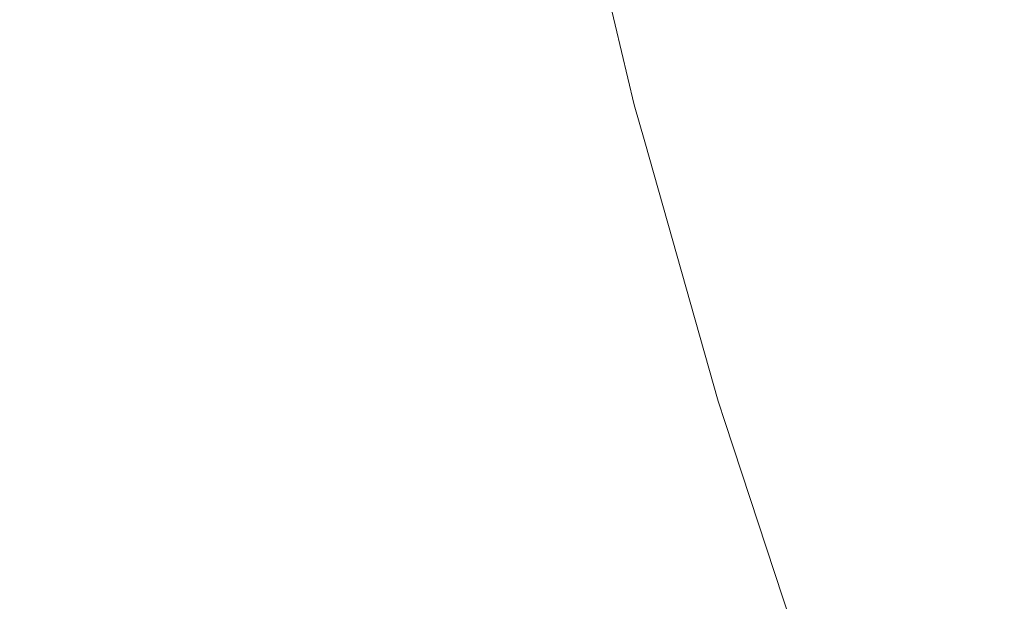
# Model space of a CAD drawing. Header units: centimetres. Extents: x -26.3 to 27.5, y 4.2 to 67.9.
# Tile 123 of 256: x -8.197 to -8.1699, y 4.6361 to 4.6522. Entities that reach past the tile are written whole.
import ezdxf

# ---------------------------------------------------------------- set-up
doc = ezdxf.new("R2010")
doc.units = ezdxf.units.CM
doc.header["$LTSCALE"] = 2.54
doc.layers.add('Lucido design-1', color=7, linetype='Continuous')

# ---------------------------------------------------------------- blocks, each defined once
blk = doc.blocks.new('Gruppo-2-1')
at = {"color": 7, "linetype": 'Continuous', "lineweight": 9}
for points in [[(-25.986537, 5.900212, -1111.014164), (-25.986537, 4.300212, -1111.014164), (27.113463, 4.300212, -1111.014164), (27.113463, 5.900212, -1111.014164)], [(-25.986537, 5.900212, -1147.114164), (-25.986537, 4.300212, -1147.114164), (27.113463, 4.300212, -1147.114164), (27.113463, 5.900212, -1147.114164)]]:
    blk.add_3dface(points, dxfattribs=at)
for points, invisible_edges in [([(-8.171923, 4.651941, -1111.473971), (-8.173805, 4.659853, -1111.473971), (-8.172112, 4.660218, -1111.470236), (-8.170247, 4.652378, -1111.470236)], 15), ([(-8.171923, 4.651941, -1147.573971), (-8.173805, 4.659853, -1147.573971), (-8.172112, 4.660218, -1147.570236), (-8.170247, 4.652378, -1147.570236)], 15), ([(-8.173447, 4.651544, -1111.47777), (-8.175344, 4.659521, -1111.47777), (-8.173805, 4.659853, -1111.473971), (-8.171923, 4.651941, -1111.473971)], 15), ([(-8.173447, 4.651544, -1147.57777), (-8.175344, 4.659521, -1147.57777), (-8.173805, 4.659853, -1147.573971), (-8.171923, 4.651941, -1147.573971)], 15), ([(-8.174818, 4.651187, -1111.481627), (-8.176729, 4.659223, -1111.481627), (-8.175344, 4.659521, -1111.47777), (-8.173447, 4.651544, -1111.47777)], 15), ([(-8.174818, 4.651187, -1147.581627), (-8.176729, 4.659223, -1147.581627), (-8.175344, 4.659521, -1147.57777), (-8.173447, 4.651544, -1147.57777)], 15), ([(-8.176034, 4.650871, -1111.485536), (-8.177957, 4.658958, -1111.485536), (-8.176729, 4.659223, -1111.481627), (-8.174818, 4.651187, -1111.481627)], 15), ([(-8.176034, 4.650871, -1147.585536), (-8.177957, 4.658958, -1147.585536), (-8.176729, 4.659223, -1147.581627), (-8.174818, 4.651187, -1147.581627)], 15), ([(-8.177092, 4.650596, -1111.489489), (-8.179026, 4.658728, -1111.489489), (-8.177957, 4.658958, -1111.485536), (-8.176034, 4.650871, -1111.485536)], 15), ([(-8.177092, 4.650596, -1147.589489), (-8.179026, 4.658728, -1147.589489), (-8.177957, 4.658958, -1147.585536), (-8.176034, 4.650871, -1147.585536)], 15), ([(-8.178731, 4.650169, -1111.497503), (-8.180682, 4.658371, -1111.497503), (-8.179935, 4.658532, -1111.493481), (-8.177991, 4.650361, -1111.493481)], 15), ([(-8.178731, 4.650169, -1147.597503), (-8.180682, 4.658371, -1147.597503), (-8.179935, 4.658532, -1147.593481), (-8.177991, 4.650361, -1147.593481)], 15), ([(-8.177991, 4.650361, -1111.493481), (-8.179935, 4.658532, -1111.493481), (-8.179026, 4.658728, -1111.489489), (-8.177092, 4.650596, -1111.489489)], 15), ([(-8.177991, 4.650361, -1147.593481), (-8.179935, 4.658532, -1147.593481), (-8.179026, 4.658728, -1147.589489), (-8.177092, 4.650596, -1147.589489)], 15), ([(-8.17973, 4.649909, -1111.505614), (-8.181691, 4.658153, -1111.505614), (-8.181268, 4.658244, -1111.50155), (-8.179311, 4.650018, -1111.50155)], 15), ([(-8.17973, 4.649909, -1147.605614), (-8.181691, 4.658153, -1147.605614), (-8.181268, 4.658244, -1147.60155), (-8.179311, 4.650018, -1147.60155)], 15), ([(-8.179311, 4.650018, -1111.50155), (-8.181268, 4.658244, -1111.50155), (-8.180682, 4.658371, -1111.497503), (-8.178731, 4.650169, -1111.497503)], 15), ([(-8.179311, 4.650018, -1147.60155), (-8.181268, 4.658244, -1147.60155), (-8.180682, 4.658371, -1147.597503), (-8.178731, 4.650169, -1147.597503)], 15), ([(-8.181026, 4.649571, -1111.728083), (-8.183, 4.657871, -1111.728083), (-8.182533, 4.657972, -1111.724109), (-8.180564, 4.649691, -1111.724109)], 15), ([(-8.181026, 4.649571, -1147.828083), (-8.183, 4.657871, -1147.828083), (-8.182533, 4.657972, -1147.824109), (-8.180564, 4.649691, -1147.824109)], 15), ([(-8.180564, 4.649691, -1111.724109), (-8.182533, 4.657972, -1111.724109), (-8.182222, 4.658039, -1111.720125), (-8.180256, 4.649772, -1111.720125)], 15), ([(-8.180564, 4.649691, -1147.824109), (-8.182533, 4.657972, -1147.824109), (-8.182222, 4.658039, -1147.820125), (-8.180256, 4.649772, -1147.820125)], 15), ([(-8.180256, 4.649772, -1111.720125), (-8.182222, 4.658039, -1111.720125), (-8.182067, 4.658072, -1111.716136), (-8.180103, 4.649811, -1111.716136)], 15), ([(-8.180256, 4.649772, -1147.820125), (-8.182222, 4.658039, -1147.820125), (-8.182067, 4.658072, -1147.816136), (-8.180103, 4.649811, -1147.816136)], 15), ([(-8.181697, 4.656598, -1111.714164), (-8.180084, 4.649816, -1111.714164), (-8.180103, 4.649811, -1111.716136), (-8.182067, 4.658072, -1111.716136)], 14), ([(-8.181697, 4.656598, -1147.814164), (-8.180084, 4.649816, -1147.814164), (-8.180103, 4.649811, -1147.816136), (-8.182067, 4.658072, -1147.816136)], 14), ([(-8.180083, 4.649817, -1111.513619), (-8.182047, 4.658076, -1111.513619), (-8.181951, 4.658097, -1111.509689), (-8.179987, 4.649842, -1111.509689)], 15), ([(-8.180083, 4.649817, -1147.613619), (-8.182047, 4.658076, -1147.613619), (-8.181951, 4.658097, -1147.609689), (-8.179987, 4.649842, -1147.609689)], 15), ([(-8.182047, 4.658076, -1111.513619), (-8.180083, 4.649817, -1111.513619), (-8.180084, 4.649816, -1111.514164), (-8.181697, 4.656598, -1111.514164)], 11), ([(-8.182047, 4.658076, -1147.613619), (-8.180083, 4.649817, -1147.613619), (-8.180084, 4.649816, -1147.614164), (-8.181697, 4.656598, -1147.614164)], 11), ([(-8.179987, 4.649842, -1111.509689), (-8.181951, 4.658097, -1111.509689), (-8.181691, 4.658153, -1111.505614), (-8.17973, 4.649909, -1111.505614)], 15), ([(-8.179987, 4.649842, -1147.609689), (-8.181951, 4.658097, -1147.609689), (-8.181691, 4.658153, -1147.605614), (-8.17973, 4.649909, -1147.605614)], 15), ([(-8.182414, 4.64921, -1111.735974), (-8.184402, 4.657569, -1111.735974), (-8.183623, 4.657737, -1111.73204), (-8.181643, 4.649411, -1111.73204)], 15), ([(-8.182414, 4.64921, -1147.835974), (-8.184402, 4.657569, -1147.835974), (-8.183623, 4.657737, -1147.83204), (-8.181643, 4.649411, -1147.83204)], 15), ([(-8.181643, 4.649411, -1111.73204), (-8.183623, 4.657737, -1111.73204), (-8.183, 4.657871, -1111.728083), (-8.181026, 4.649571, -1111.728083)], 15), ([(-8.181643, 4.649411, -1147.83204), (-8.183623, 4.657737, -1147.83204), (-8.183, 4.657871, -1147.828083), (-8.181026, 4.649571, -1147.828083)], 15), ([(-8.183338, 4.648969, -1111.739877), (-8.185335, 4.657368, -1111.739877), (-8.184402, 4.657569, -1111.735974), (-8.182414, 4.64921, -1111.735974)], 15), ([(-8.183338, 4.648969, -1147.839877), (-8.185335, 4.657368, -1147.839877), (-8.184402, 4.657569, -1147.835974), (-8.182414, 4.64921, -1147.835974)], 15), ([(-8.185642, 4.648369, -1111.747567), (-8.187663, 4.656866, -1111.747567), (-8.186423, 4.657133, -1111.743744), (-8.184415, 4.648689, -1111.743744)], 15), ([(-8.185642, 4.648369, -1147.847567), (-8.187663, 4.656866, -1147.847567), (-8.186423, 4.657133, -1147.843744), (-8.184415, 4.648689, -1147.843744)], 15), ([(-8.184415, 4.648689, -1111.743744), (-8.186423, 4.657133, -1111.743744), (-8.185335, 4.657368, -1111.739877), (-8.183338, 4.648969, -1111.739877)], 15), ([(-8.184415, 4.648689, -1147.843744), (-8.186423, 4.657133, -1147.843744), (-8.185335, 4.657368, -1147.839877), (-8.183338, 4.648969, -1147.839877)], 15), ([(-8.18702, 4.64801, -1111.751341), (-8.189055, 4.656566, -1111.751341), (-8.187663, 4.656866, -1111.747567), (-8.185642, 4.648369, -1111.747567)], 15), ([(-8.18702, 4.64801, -1147.851341), (-8.189055, 4.656566, -1147.851341), (-8.187663, 4.656866, -1147.847567), (-8.185642, 4.648369, -1147.847567)], 15), ([(-8.180084, 4.649816, -1111.714164), (-8.181697, 4.656598, -1111.714164), (-8.181697, 4.656598, -1111.514164), (-8.180084, 4.649816, -1111.514164)], 10), ([(-8.180084, 4.649816, -1147.814164), (-8.181697, 4.656598, -1147.814164), (-8.181697, 4.656598, -1147.614164), (-8.180084, 4.649816, -1147.614164)], 10), ([(-8.188546, 4.647613, -1111.755058), (-8.190596, 4.656234, -1111.755058), (-8.189055, 4.656566, -1111.751341), (-8.18702, 4.64801, -1111.751341)], 15), ([(-8.188546, 4.647613, -1147.855058), (-8.190596, 4.656234, -1147.855058), (-8.189055, 4.656566, -1147.851341), (-8.18702, 4.64801, -1147.851341)], 15), ([(-8.190217, 4.647178, -1111.758712), (-8.192284, 4.65587, -1111.758712), (-8.190596, 4.656234, -1111.755058), (-8.188546, 4.647613, -1111.755058)], 15), ([(-8.190217, 4.647178, -1147.858712), (-8.192284, 4.65587, -1147.858712), (-8.190596, 4.656234, -1147.855058), (-8.188546, 4.647613, -1147.855058)], 15), ([(-8.192032, 4.646705, -1111.762298), (-8.194118, 4.655475, -1111.762298), (-8.192284, 4.65587, -1111.758712), (-8.190217, 4.647178, -1111.758712)], 15), ([(-8.192032, 4.646705, -1147.862298), (-8.194118, 4.655475, -1147.862298), (-8.192284, 4.65587, -1147.858712), (-8.190217, 4.647178, -1147.858712)], 15), ([(-8.193988, 4.646196, -1111.765808), (-8.196094, 4.655049, -1111.765808), (-8.194118, 4.655475, -1111.762298), (-8.192032, 4.646705, -1111.762298)], 15), ([(-8.193988, 4.646196, -1147.865808), (-8.196094, 4.655049, -1147.865808), (-8.194118, 4.655475, -1147.862298), (-8.192032, 4.646705, -1147.862298)], 15), ([(-8.196083, 4.645651, -1111.769238), (-8.19821, 4.654593, -1111.769238), (-8.196094, 4.655049, -1111.765808), (-8.193988, 4.646196, -1111.765808)], 15), ([(-8.196083, 4.645651, -1147.869238), (-8.19821, 4.654593, -1147.869238), (-8.196094, 4.655049, -1147.865808), (-8.193988, 4.646196, -1147.865808)], 15), ([(-8.198312, 4.64507, -1111.77258), (-8.200461, 4.654108, -1111.77258), (-8.19821, 4.654593, -1111.769238), (-8.196083, 4.645651, -1111.769238)], 15), ([(-8.198312, 4.64507, -1147.87258), (-8.200461, 4.654108, -1147.87258), (-8.19821, 4.654593, -1147.869238), (-8.196083, 4.645651, -1147.869238)], 15), ([(-8.168051, 4.644624, -1111.470236), (-8.170247, 4.652378, -1111.470236), (-8.168422, 4.652853, -1111.466573), (-8.166248, 4.645176, -1111.466573)], 15), ([(-8.168051, 4.644624, -1147.570236), (-8.170247, 4.652378, -1147.570236), (-8.168422, 4.652853, -1147.566573), (-8.166248, 4.645176, -1147.566573)], 15), ([(-8.169707, 4.644117, -1111.473971), (-8.171923, 4.651941, -1111.473971), (-8.170247, 4.652378, -1111.470236), (-8.168051, 4.644624, -1111.470236)], 15), ([(-8.169707, 4.644117, -1147.573971), (-8.171923, 4.651941, -1147.573971), (-8.170247, 4.652378, -1147.570236), (-8.168051, 4.644624, -1147.570236)], 15), ([(-8.171213, 4.643656, -1111.47777), (-8.173447, 4.651544, -1111.47777), (-8.171923, 4.651941, -1111.473971), (-8.169707, 4.644117, -1111.473971)], 15), ([(-8.171213, 4.643656, -1147.57777), (-8.173447, 4.651544, -1147.57777), (-8.171923, 4.651941, -1147.573971), (-8.169707, 4.644117, -1147.573971)], 15), ([(-8.172568, 4.643241, -1111.481627), (-8.174818, 4.651187, -1111.481627), (-8.173447, 4.651544, -1111.47777), (-8.171213, 4.643656, -1111.47777)], 15), ([(-8.172568, 4.643241, -1147.581627), (-8.174818, 4.651187, -1147.581627), (-8.173447, 4.651544, -1147.57777), (-8.171213, 4.643656, -1147.57777)], 15), ([(-8.173769, 4.642873, -1111.485536), (-8.176034, 4.650871, -1111.485536), (-8.174818, 4.651187, -1111.481627), (-8.172568, 4.643241, -1111.481627)], 15), ([(-8.173769, 4.642873, -1147.585536), (-8.176034, 4.650871, -1147.585536), (-8.174818, 4.651187, -1147.581627), (-8.172568, 4.643241, -1147.581627)], 15), ([(-8.174814, 4.642553, -1111.489489), (-8.177092, 4.650596, -1111.489489), (-8.176034, 4.650871, -1111.485536), (-8.173769, 4.642873, -1111.485536)], 15), ([(-8.174814, 4.642553, -1147.589489), (-8.177092, 4.650596, -1147.589489), (-8.176034, 4.650871, -1147.585536), (-8.173769, 4.642873, -1147.585536)], 15), ([(-8.176434, 4.642057, -1111.497503), (-8.178731, 4.650169, -1111.497503), (-8.177991, 4.650361, -1111.493481), (-8.175703, 4.642281, -1111.493481)], 15), ([(-8.176434, 4.642057, -1147.597503), (-8.178731, 4.650169, -1147.597503), (-8.177991, 4.650361, -1147.593481), (-8.175703, 4.642281, -1147.593481)], 15), ([(-8.175703, 4.642281, -1111.493481), (-8.177991, 4.650361, -1111.493481), (-8.177092, 4.650596, -1111.489489), (-8.174814, 4.642553, -1111.489489)], 15), ([(-8.175703, 4.642281, -1147.593481), (-8.177991, 4.650361, -1147.593481), (-8.177092, 4.650596, -1147.589489), (-8.174814, 4.642553, -1147.589489)], 15), ([(-8.177007, 4.641881, -1111.50155), (-8.179311, 4.650018, -1111.50155), (-8.178731, 4.650169, -1111.497503), (-8.176434, 4.642057, -1111.497503)], 15), ([(-8.177007, 4.641881, -1147.60155), (-8.179311, 4.650018, -1147.60155), (-8.178731, 4.650169, -1147.597503), (-8.176434, 4.642057, -1147.597503)], 15), ([(-8.177941, 4.641595, -1111.720125), (-8.180256, 4.649772, -1111.720125), (-8.180103, 4.649811, -1111.716136), (-8.177789, 4.641642, -1111.716136)], 15), ([(-8.177941, 4.641595, -1147.820125), (-8.180256, 4.649772, -1147.820125), (-8.180103, 4.649811, -1147.816136), (-8.177789, 4.641642, -1147.816136)], 15), ([(-8.180103, 4.649811, -1111.716136), (-8.180084, 4.649816, -1111.714164), (-8.179793, 4.648791, -1111.714164)], 9), ([(-8.180103, 4.649811, -1147.816136), (-8.180084, 4.649816, -1147.814164), (-8.179793, 4.648791, -1147.814164)], 9), ([(-8.179793, 4.648791, -1111.714164), (-8.177771, 4.641647, -1111.714164), (-8.177789, 4.641642, -1111.716136), (-8.180103, 4.649811, -1111.716136)], 14), ([(-8.179793, 4.648791, -1147.814164), (-8.177771, 4.641647, -1147.814164), (-8.177789, 4.641642, -1147.816136), (-8.180103, 4.649811, -1147.816136)], 14), ([(-8.179793, 4.648791, -1111.514164), (-8.180084, 4.649816, -1111.514164), (-8.180083, 4.649817, -1111.513619)], 10), ([(-8.179793, 4.648791, -1147.614164), (-8.180084, 4.649816, -1147.614164), (-8.180083, 4.649817, -1147.613619)], 10), ([(-8.180084, 4.649816, -1111.514164), (-8.179793, 4.648791, -1111.514164), (-8.179793, 4.648791, -1111.714164), (-8.180084, 4.649816, -1111.714164)], 10), ([(-8.180084, 4.649816, -1147.614164), (-8.179793, 4.648791, -1147.614164), (-8.179793, 4.648791, -1147.814164), (-8.180084, 4.649816, -1147.814164)], 10), ([(-8.177769, 4.641648, -1111.513619), (-8.180083, 4.649817, -1111.513619), (-8.179987, 4.649842, -1111.509689), (-8.177675, 4.641677, -1111.509689)], 15), ([(-8.177769, 4.641648, -1147.613619), (-8.180083, 4.649817, -1147.613619), (-8.179987, 4.649842, -1147.609689), (-8.177675, 4.641677, -1147.609689)], 15), ([(-8.180083, 4.649817, -1111.513619), (-8.177769, 4.641648, -1111.513619), (-8.177771, 4.641647, -1111.514164), (-8.179793, 4.648791, -1111.514164)], 11), ([(-8.180083, 4.649817, -1147.613619), (-8.177769, 4.641648, -1147.613619), (-8.177771, 4.641647, -1147.614164), (-8.179793, 4.648791, -1147.614164)], 11), ([(-8.177675, 4.641677, -1111.509689), (-8.179987, 4.649842, -1111.509689), (-8.17973, 4.649909, -1111.505614), (-8.177421, 4.641755, -1111.505614)], 15), ([(-8.177675, 4.641677, -1147.609689), (-8.179987, 4.649842, -1147.609689), (-8.17973, 4.649909, -1147.605614), (-8.177421, 4.641755, -1147.605614)], 15), ([(-8.177421, 4.641755, -1111.505614), (-8.17973, 4.649909, -1111.505614), (-8.179311, 4.650018, -1111.50155), (-8.177007, 4.641881, -1111.50155)], 15), ([(-8.177421, 4.641755, -1147.605614), (-8.17973, 4.649909, -1147.605614), (-8.179311, 4.650018, -1147.60155), (-8.177007, 4.641881, -1147.60155)], 15), ([(-8.179311, 4.641176, -1111.73204), (-8.181643, 4.649411, -1111.73204), (-8.181026, 4.649571, -1111.728083), (-8.178702, 4.641362, -1111.728083)], 15), ([(-8.179311, 4.641176, -1147.83204), (-8.181643, 4.649411, -1147.83204), (-8.181026, 4.649571, -1147.828083), (-8.178702, 4.641362, -1147.828083)], 15), ([(-8.178702, 4.641362, -1111.728083), (-8.181026, 4.649571, -1111.728083), (-8.180564, 4.649691, -1111.724109), (-8.178245, 4.641502, -1111.724109)], 15), ([(-8.178702, 4.641362, -1147.828083), (-8.181026, 4.649571, -1147.828083), (-8.180564, 4.649691, -1147.824109), (-8.178245, 4.641502, -1147.824109)], 15), ([(-8.178245, 4.641502, -1111.724109), (-8.180564, 4.649691, -1111.724109), (-8.180256, 4.649772, -1111.720125), (-8.177941, 4.641595, -1111.720125)], 15), ([(-8.178245, 4.641502, -1147.824109), (-8.180564, 4.649691, -1147.824109), (-8.180256, 4.649772, -1147.820125), (-8.177941, 4.641595, -1147.820125)], 15), ([(-8.180073, 4.640943, -1111.735974), (-8.182414, 4.64921, -1111.735974), (-8.181643, 4.649411, -1111.73204), (-8.179311, 4.641176, -1111.73204)], 15), ([(-8.180073, 4.640943, -1147.835974), (-8.182414, 4.64921, -1147.835974), (-8.181643, 4.649411, -1147.83204), (-8.179311, 4.641176, -1147.83204)], 15), ([(-8.180986, 4.640663, -1111.739877), (-8.183338, 4.648969, -1111.739877), (-8.182414, 4.64921, -1111.735974), (-8.180073, 4.640943, -1111.735974)], 15), ([(-8.180986, 4.640663, -1147.839877), (-8.183338, 4.648969, -1147.839877), (-8.182414, 4.64921, -1147.835974), (-8.180073, 4.640943, -1147.835974)], 15), ([(-8.18205, 4.640337, -1111.743744), (-8.184415, 4.648689, -1111.743744), (-8.183338, 4.648969, -1111.739877), (-8.180986, 4.640663, -1111.739877)], 15), ([(-8.18205, 4.640337, -1147.843744), (-8.184415, 4.648689, -1147.843744), (-8.183338, 4.648969, -1147.839877), (-8.180986, 4.640663, -1147.839877)], 15), ([(-8.177771, 4.641647, -1111.714164), (-8.179793, 4.648791, -1111.714164), (-8.179793, 4.648791, -1111.514164), (-8.177771, 4.641647, -1111.514164)], 10), ([(-8.177771, 4.641647, -1147.814164), (-8.179793, 4.648791, -1147.814164), (-8.179793, 4.648791, -1147.614164), (-8.177771, 4.641647, -1147.614164)], 10), ([(-8.183263, 4.639966, -1111.747567), (-8.185642, 4.648369, -1111.747567), (-8.184415, 4.648689, -1111.743744), (-8.18205, 4.640337, -1111.743744)], 15), ([(-8.183263, 4.639966, -1147.847567), (-8.185642, 4.648369, -1147.847567), (-8.184415, 4.648689, -1147.843744), (-8.18205, 4.640337, -1147.843744)], 15), ([(-8.184624, 4.639549, -1111.751341), (-8.18702, 4.64801, -1111.751341), (-8.185642, 4.648369, -1111.747567), (-8.183263, 4.639966, -1111.747567)], 15), ([(-8.184624, 4.639549, -1147.851341), (-8.18702, 4.64801, -1147.851341), (-8.185642, 4.648369, -1147.847567), (-8.183263, 4.639966, -1147.847567)], 15), ([(-8.186131, 4.639087, -1111.755058), (-8.188546, 4.647613, -1111.755058), (-8.18702, 4.64801, -1111.751341), (-8.184624, 4.639549, -1111.751341)], 15), ([(-8.186131, 4.639087, -1147.855058), (-8.188546, 4.647613, -1147.855058), (-8.18702, 4.64801, -1147.851341), (-8.184624, 4.639549, -1147.851341)], 15), ([(-8.187783, 4.638581, -1111.758712), (-8.190217, 4.647178, -1111.758712), (-8.188546, 4.647613, -1111.755058), (-8.186131, 4.639087, -1111.755058)], 15), ([(-8.187783, 4.638581, -1147.858712), (-8.190217, 4.647178, -1147.858712), (-8.188546, 4.647613, -1147.855058), (-8.186131, 4.639087, -1147.855058)], 15), ([(-8.189576, 4.638032, -1111.762298), (-8.192032, 4.646705, -1111.762298), (-8.190217, 4.647178, -1111.758712), (-8.187783, 4.638581, -1111.758712)], 15), ([(-8.189576, 4.638032, -1147.862298), (-8.192032, 4.646705, -1147.862298), (-8.190217, 4.647178, -1147.858712), (-8.187783, 4.638581, -1147.858712)], 15), ([(-8.191509, 4.63744, -1111.765808), (-8.193988, 4.646196, -1111.765808), (-8.192032, 4.646705, -1111.762298), (-8.189576, 4.638032, -1111.762298)], 15), ([(-8.191509, 4.63744, -1147.865808), (-8.193988, 4.646196, -1147.865808), (-8.192032, 4.646705, -1147.862298), (-8.189576, 4.638032, -1147.862298)], 15), ([(-8.193578, 4.636806, -1111.769238), (-8.196083, 4.645651, -1111.769238), (-8.193988, 4.646196, -1111.765808), (-8.191509, 4.63744, -1111.765808)], 15), ([(-8.193578, 4.636806, -1147.869238), (-8.196083, 4.645651, -1147.869238), (-8.193988, 4.646196, -1147.865808), (-8.191509, 4.63744, -1147.865808)], 15), ([(-8.195781, 4.636132, -1111.77258), (-8.198312, 4.64507, -1111.77258), (-8.196083, 4.645651, -1111.769238), (-8.193578, 4.636806, -1111.769238)], 15), ([(-8.195781, 4.636132, -1147.87258), (-8.198312, 4.64507, -1147.87258), (-8.196083, 4.645651, -1147.869238), (-8.193578, 4.636806, -1147.869238)], 15), ([(-8.19815, 4.635406, -1111.775876), (-8.200709, 4.644446, -1111.775876), (-8.198312, 4.64507, -1111.77258), (-8.195781, 4.636132, -1111.77258)], 15), ([(-8.19815, 4.635406, -1147.875876), (-8.200709, 4.644446, -1147.875876), (-8.198312, 4.64507, -1147.87258), (-8.195781, 4.636132, -1147.87258)], 15), ([(-8.168647, 4.635869, -1111.47777), (-8.171213, 4.643656, -1111.47777), (-8.169707, 4.644117, -1111.473971), (-8.167161, 4.636393, -1111.473971)], 15), ([(-8.168647, 4.635869, -1147.57777), (-8.171213, 4.643656, -1147.57777), (-8.169707, 4.644117, -1147.573971), (-8.167161, 4.636393, -1147.573971)], 15), ([(-8.169982, 4.635397, -1111.481627), (-8.172568, 4.643241, -1111.481627), (-8.171213, 4.643656, -1111.47777), (-8.168647, 4.635869, -1111.47777)], 15), ([(-8.169982, 4.635397, -1147.581627), (-8.172568, 4.643241, -1147.581627), (-8.171213, 4.643656, -1147.57777), (-8.168647, 4.635869, -1147.57777)], 15), ([(-8.171166, 4.634978, -1111.485536), (-8.173769, 4.642873, -1111.485536), (-8.172568, 4.643241, -1111.481627), (-8.169982, 4.635397, -1111.481627)], 15), ([(-8.171166, 4.634978, -1147.585536), (-8.173769, 4.642873, -1147.585536), (-8.172568, 4.643241, -1147.581627), (-8.169982, 4.635397, -1147.581627)], 15), ([(-8.172197, 4.634614, -1111.489489), (-8.174814, 4.642553, -1111.489489), (-8.173769, 4.642873, -1111.485536), (-8.171166, 4.634978, -1111.485536)], 15), ([(-8.172197, 4.634614, -1147.589489), (-8.174814, 4.642553, -1147.589489), (-8.173769, 4.642873, -1147.585536), (-8.171166, 4.634978, -1147.585536)], 15), ([(-8.173074, 4.634304, -1111.493481), (-8.175703, 4.642281, -1111.493481), (-8.174814, 4.642553, -1111.489489), (-8.172197, 4.634614, -1111.489489)], 15), ([(-8.173074, 4.634304, -1147.593481), (-8.175703, 4.642281, -1147.593481), (-8.174814, 4.642553, -1147.589489), (-8.172197, 4.634614, -1147.589489)], 15), ([(-8.173795, 4.63405, -1111.497503), (-8.176434, 4.642057, -1111.497503), (-8.175703, 4.642281, -1111.493481), (-8.173074, 4.634304, -1111.493481)], 15), ([(-8.173795, 4.63405, -1147.597503), (-8.176434, 4.642057, -1147.597503), (-8.175703, 4.642281, -1147.593481), (-8.173074, 4.634304, -1147.593481)], 15), ([(-8.17436, 4.63385, -1111.50155), (-8.177007, 4.641881, -1111.50155), (-8.176434, 4.642057, -1111.497503), (-8.173795, 4.63405, -1111.497503)], 15), ([(-8.17436, 4.63385, -1147.60155), (-8.177007, 4.641881, -1147.60155), (-8.176434, 4.642057, -1147.597503), (-8.173795, 4.63405, -1147.597503)], 15), ([(-8.177789, 4.641642, -1111.716136), (-8.177771, 4.641647, -1111.714164), (-8.177576, 4.641056, -1111.714164)], 9), ([(-8.177789, 4.641642, -1147.816136), (-8.177771, 4.641647, -1147.814164), (-8.177576, 4.641056, -1147.814164)], 9), ([(-8.177576, 4.641056, -1111.514164), (-8.177771, 4.641647, -1111.514164), (-8.177769, 4.641648, -1111.513619)], 10), ([(-8.177576, 4.641056, -1147.614164), (-8.177771, 4.641647, -1147.614164), (-8.177769, 4.641648, -1147.613619)], 10), ([(-8.177771, 4.641647, -1111.514164), (-8.177576, 4.641056, -1111.514164), (-8.177576, 4.641056, -1111.714164), (-8.177771, 4.641647, -1111.714164)], 10), ([(-8.177771, 4.641647, -1147.614164), (-8.177576, 4.641056, -1147.614164), (-8.177576, 4.641056, -1147.814164), (-8.177771, 4.641647, -1147.814164)], 10), ([(-8.175111, 4.633585, -1111.513619), (-8.177769, 4.641648, -1111.513619), (-8.177675, 4.641677, -1111.509689), (-8.175018, 4.633617, -1111.509689)], 15), ([(-8.175111, 4.633585, -1147.613619), (-8.177769, 4.641648, -1147.613619), (-8.177675, 4.641677, -1147.609689), (-8.175018, 4.633617, -1147.609689)], 15), ([(-8.177769, 4.641648, -1111.513619), (-8.175111, 4.633585, -1111.513619), (-8.175113, 4.633584, -1111.514164), (-8.177576, 4.641056, -1111.514164)], 11), ([(-8.177769, 4.641648, -1147.613619), (-8.175111, 4.633585, -1147.613619), (-8.175113, 4.633584, -1147.614164), (-8.177576, 4.641056, -1147.614164)], 11), ([(-8.175018, 4.633617, -1111.509689), (-8.177675, 4.641677, -1111.509689), (-8.177421, 4.641755, -1111.505614), (-8.174768, 4.633706, -1111.505614)], 15), ([(-8.175018, 4.633617, -1147.609689), (-8.177675, 4.641677, -1147.609689), (-8.177421, 4.641755, -1147.605614), (-8.174768, 4.633706, -1147.605614)], 15), ([(-8.174768, 4.633706, -1111.505614), (-8.177421, 4.641755, -1111.505614), (-8.177007, 4.641881, -1111.50155), (-8.17436, 4.63385, -1111.50155)], 15), ([(-8.174768, 4.633706, -1147.605614), (-8.177421, 4.641755, -1147.605614), (-8.177007, 4.641881, -1147.60155), (-8.17436, 4.63385, -1147.60155)], 15), ([(-8.176031, 4.63326, -1111.728083), (-8.178702, 4.641362, -1111.728083), (-8.178245, 4.641502, -1111.724109), (-8.17558, 4.633419, -1111.724109)], 15), ([(-8.176031, 4.63326, -1147.828083), (-8.178702, 4.641362, -1147.828083), (-8.178245, 4.641502, -1147.824109), (-8.17558, 4.633419, -1147.824109)], 15), ([(-8.17558, 4.633419, -1111.724109), (-8.178245, 4.641502, -1111.724109), (-8.177941, 4.641595, -1111.720125), (-8.175281, 4.633525, -1111.720125)], 15), ([(-8.17558, 4.633419, -1147.824109), (-8.178245, 4.641502, -1147.824109), (-8.177941, 4.641595, -1147.820125), (-8.175281, 4.633525, -1147.820125)], 15), ([(-8.175281, 4.633525, -1111.720125), (-8.177941, 4.641595, -1111.720125), (-8.177789, 4.641642, -1111.716136), (-8.175131, 4.633578, -1111.716136)], 15), ([(-8.175281, 4.633525, -1147.820125), (-8.177941, 4.641595, -1147.820125), (-8.177789, 4.641642, -1147.816136), (-8.175131, 4.633578, -1147.816136)], 15), ([(-8.177576, 4.641056, -1111.714164), (-8.175113, 4.633584, -1111.714164), (-8.175131, 4.633578, -1111.716136), (-8.177789, 4.641642, -1111.716136)], 14), ([(-8.177576, 4.641056, -1147.814164), (-8.175113, 4.633584, -1147.814164), (-8.175131, 4.633578, -1147.816136), (-8.177789, 4.641642, -1147.816136)], 14), ([(-8.177383, 4.632782, -1111.735974), (-8.180073, 4.640943, -1111.735974), (-8.179311, 4.641176, -1111.73204), (-8.176632, 4.633047, -1111.73204)], 15), ([(-8.177383, 4.632782, -1147.835974), (-8.180073, 4.640943, -1147.835974), (-8.179311, 4.641176, -1147.83204), (-8.176632, 4.633047, -1147.83204)], 15), ([(-8.176632, 4.633047, -1111.73204), (-8.179311, 4.641176, -1111.73204), (-8.178702, 4.641362, -1111.728083), (-8.176031, 4.63326, -1111.728083)], 15), ([(-8.176632, 4.633047, -1147.83204), (-8.179311, 4.641176, -1147.83204), (-8.178702, 4.641362, -1147.828083), (-8.176031, 4.63326, -1147.828083)], 15), ([(-8.178283, 4.632464, -1111.739877), (-8.180986, 4.640663, -1111.739877), (-8.180073, 4.640943, -1111.735974), (-8.177383, 4.632782, -1111.735974)], 15), ([(-8.178283, 4.632464, -1147.839877), (-8.180986, 4.640663, -1147.839877), (-8.180073, 4.640943, -1147.835974), (-8.177383, 4.632782, -1147.835974)], 15), ([(-8.175113, 4.633584, -1111.714164), (-8.177576, 4.641056, -1111.714164), (-8.177576, 4.641056, -1111.514164), (-8.175113, 4.633584, -1111.514164)], 10), ([(-8.175113, 4.633584, -1147.814164), (-8.177576, 4.641056, -1147.814164), (-8.177576, 4.641056, -1147.614164), (-8.175113, 4.633584, -1147.614164)], 10), ([(-8.179332, 4.632093, -1111.743744), (-8.18205, 4.640337, -1111.743744), (-8.180986, 4.640663, -1111.739877), (-8.178283, 4.632464, -1111.739877)], 15), ([(-8.179332, 4.632093, -1147.843744), (-8.18205, 4.640337, -1147.843744), (-8.180986, 4.640663, -1147.839877), (-8.178283, 4.632464, -1147.839877)], 15), ([(-8.180529, 4.631671, -1111.747567), (-8.183263, 4.639966, -1111.747567), (-8.18205, 4.640337, -1111.743744), (-8.179332, 4.632093, -1111.743744)], 15), ([(-8.180529, 4.631671, -1147.847567), (-8.183263, 4.639966, -1147.847567), (-8.18205, 4.640337, -1147.843744), (-8.179332, 4.632093, -1147.843744)], 15), ([(-8.181871, 4.631196, -1111.751341), (-8.184624, 4.639549, -1111.751341), (-8.183263, 4.639966, -1111.747567), (-8.180529, 4.631671, -1111.747567)], 15), ([(-8.181871, 4.631196, -1147.851341), (-8.184624, 4.639549, -1147.851341), (-8.183263, 4.639966, -1147.847567), (-8.180529, 4.631671, -1147.847567)], 15), ([(-8.183357, 4.630671, -1111.755058), (-8.186131, 4.639087, -1111.755058), (-8.184624, 4.639549, -1111.751341), (-8.181871, 4.631196, -1111.751341)], 15), ([(-8.183357, 4.630671, -1147.855058), (-8.186131, 4.639087, -1147.855058), (-8.184624, 4.639549, -1147.851341), (-8.181871, 4.631196, -1147.851341)], 15), ([(-8.184986, 4.630096, -1111.758712), (-8.187783, 4.638581, -1111.758712), (-8.186131, 4.639087, -1111.755058), (-8.183357, 4.630671, -1111.755058)], 15), ([(-8.184986, 4.630096, -1147.858712), (-8.187783, 4.638581, -1147.858712), (-8.186131, 4.639087, -1147.855058), (-8.183357, 4.630671, -1147.855058)], 15), ([(-8.186754, 4.629471, -1111.762298), (-8.189576, 4.638032, -1111.762298), (-8.187783, 4.638581, -1111.758712), (-8.184986, 4.630096, -1111.758712)], 15), ([(-8.186754, 4.629471, -1147.862298), (-8.189576, 4.638032, -1147.862298), (-8.187783, 4.638581, -1147.858712), (-8.184986, 4.630096, -1147.858712)], 15), ([(-8.18866, 4.628798, -1111.765808), (-8.191509, 4.63744, -1111.765808), (-8.189576, 4.638032, -1111.762298), (-8.186754, 4.629471, -1111.762298)], 15), ([(-8.18866, 4.628798, -1147.865808), (-8.191509, 4.63744, -1147.865808), (-8.189576, 4.638032, -1147.862298), (-8.186754, 4.629471, -1147.862298)], 15), ([(-8.190701, 4.628077, -1111.769238), (-8.193578, 4.636806, -1111.769238), (-8.191509, 4.63744, -1111.765808), (-8.18866, 4.628798, -1111.765808)], 15), ([(-8.190701, 4.628077, -1147.869238), (-8.193578, 4.636806, -1147.869238), (-8.191509, 4.63744, -1147.865808), (-8.18866, 4.628798, -1147.865808)], 15), ([(-8.192873, 4.627309, -1111.77258), (-8.195781, 4.636132, -1111.77258), (-8.193578, 4.636806, -1111.769238), (-8.190701, 4.628077, -1111.769238)], 15), ([(-8.192873, 4.627309, -1147.87258), (-8.195781, 4.636132, -1147.87258), (-8.193578, 4.636806, -1147.869238), (-8.190701, 4.628077, -1147.869238)], 15), ([(-8.195208, 4.626484, -1147.875876), (-8.19815, 4.635406, -1147.875876), (-8.195781, 4.636132, -1147.87258), (-8.192873, 4.627309, -1147.87258)], 15)]:
    blk.add_3dface(points, dxfattribs=dict(at, invisible_edges=invisible_edges))
blk = doc.blocks.new('Gruppo-3-1')
at = {"color": 7}
blk.add_blockref('Gruppo-2-1', (0, 0), dxfattribs=at)

msp = doc.modelspace()

# ---------------------------------------------------------------- block references
at = {"layer": 'Lucido design-1', "color": 7}
msp.add_blockref('Gruppo-3-1', (0, 0), dxfattribs=at)

doc.saveas('drawing.dxf')
